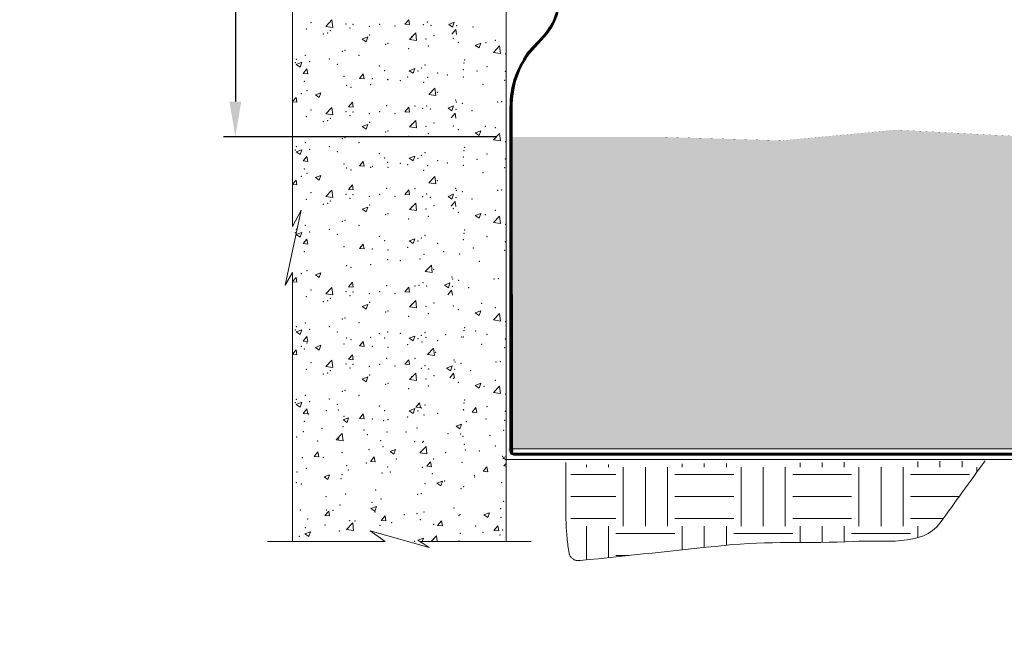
# Model space of a CAD drawing. Header units: inches. Extents: x -1135 to -511, y 39 to 358.
# Tile 10 of 26: x -870 to -807, y 136 to 175. Entities that reach past the tile are written whole.
import ezdxf

# ---------------------------------------------------------------- set-up
doc = ezdxf.new("R2010")
doc.units = ezdxf.units.IN
doc.header["$MEASUREMENT"] = 0
doc.layers.get('DefPoints').update_dxf_attribs({"lineweight": 0})
for name, color, linetype, lineweight in [('C-Detl-Grph-Wt 0', 4, 'Continuous', 0), ('G-ANNO-DIMS', 7, 'Continuous', 0), ('G-ANNO-MASK', 16, 'Continuous', 0), ('G-ANNO-PATT', 250, 'Continuous', 0)]:
    doc.layers.add(name, color=color, linetype=linetype, lineweight=lineweight)
doc.layers.add('G-ANNO-NPLT', color=1, linetype='Continuous', lineweight=0, plot=False)
doc.styles.add("AEC_AC_05ArchDims-CC_1_1'", font='arial.ttf', dxfattribs={"height": 1.5})
doc.dimstyles.new("AEC_AC_05_Arch-Dims_1_1'", dxfattribs={"dimtxt": 1.5, "dimasz": 2.25, "dimexe": 0.75, "dimexo": 0.75, "dimgap": 0.75, "dimtad": 1, "dimdec": 4, "dimzin": 15, "dimdsep": 46, "dimlunit": 4, "dimtxsty": "AEC_AC_05ArchDims-CC_1_1'", "dimcen": 0.09, "dimclrd": 256, "dimclre": 256, "dimazin": 2, "dimtfac": 0.7, "dimtdec": 4, "dimtix": 1, "dimtmove": 1, "dimatfit": 3, "dimfxl": 1, "dimfrac": 1, "dimtolj": 1, "dimtzin": 15, "dimlwd": 30, "dimlwe": 30, "dimarcsym": 0})

# ---------------------------------------------------------------- blocks, each defined once
blk = doc.blocks.new('*D67')
at = {"layer": 'DefPoints', "color": 0, "transparency": 16777216}
for p in [(-842.327, 196.541), (-855.809, 167.313), (-838.482, 167.313)]:
    blk.add_point(p, dxfattribs=at)
at = {"layer": 'G-ANNO-DIMS', "lineweight": 25, "transparency": 16777216}
for p, q in [((-843.077, 196.541), (-856.559, 196.541)), ((-839.232, 167.313), (-856.559, 167.313))]:
    blk.add_line(p, q, dxfattribs=at)
at = {"layer": 'G-ANNO-DIMS', "lineweight": -2, "transparency": 16777216}
blk.add_line((-855.809, 194.291), (-855.809, 169.563), dxfattribs=at)
at = {"layer": 'G-ANNO-DIMS', "transparency": 16777216}
for points in [[(-856.184, 194.291), (-855.434, 194.291), (-855.809, 196.541)], [(-856.184, 169.563), (-855.434, 169.563), (-855.809, 167.313)]]:
    blk.add_solid(points, dxfattribs=at)
at = {"layer": 'G-ANNO-DIMS', "color": 0, "lineweight": 25, "transparency": 16777216, "insert": (-857.325, 181.927), "char_height": 1.5, "attachment_point": 5, "rotation": 90, "style": "AEC_AC_05ArchDims-CC_1_1'"}
blk.add_mtext('\\A1;8"', dxfattribs=at)

msp = doc.modelspace()

# ---------------------------------------------------------------- hatches: boundary and pattern name
at = {"layer": 'G-ANNO-PATT', "extrusion": (-4.76864e-06, -9.35107e-06, 1)}
h = msp.add_hatch(dxfattribs=at)
h.set_pattern_fill('GRAVEL', color=256, style=0, pattern_type=2)
h.set_pattern_definition([(228.0128, (-817.1455, 161.39763), (-19.9999995, -22.50000054), [0.33634, -33.29772]), (184.96974, (-817.3705, 161.14763), (30.0000003, 2.5000002), [0.57717, -57.13981]), (132.51045, (-817.9455, 161.09763), (25.0000001, -27.5000005), [0.40697, -40.29008]), (267.2737, (-818.9205, 160.47263), (2.50000014, 50.00000023), [0.525595, -52.033895]), (292.83365, (-818.9455, 159.94763), (-12.49999983, 30.00000034), [0.51539, -51.023433]), (357.2737, (-818.7455, 159.47263), (-50.00000023, 2.50000014), [0.525595, -52.033895]), (37.69424, (-818.2205, 159.44763), (-32.50000018, -24.99999965), [0.695073, -68.81212]), (72.25533, (-817.6705, 159.87263), (17.50000028, 54.99999958), [0.65622, -64.965804]), (121.42957, (-817.4705, 160.49763), (-20.00000002, 32.50000024), [0.527375, -52.210183]), (175.23636, (-817.7455, 160.94763), (27.4999999, -2.50000044), [0.60208, -29.501906]), (222.39744, (-818.3455, 160.99763), (-29.99999963, -27.49999991), [0.77862, -77.08344]), (138.8141, (-816.4455, 160.44763), (-17.4999997, 14.9999999), [0.26575, -26.30961]), (171.46923, (-816.6455, 160.62263), (32.50000024, -5.00000022), [0.50559, -50.05378]), (225, (-817.1455, 160.6976), (-4e-16, -2.5), [0.35355, -3.18198]), (203.1986, (-817.3205, 160.99763), (12.4999996, 5), [0.190395, -18.84904]), (291.8014, (-817.4955, 160.92263), (-2.5000003, 7.5), [0.26926, -13.193655]), (30.9638, (-817.3955, 160.67263), (7.5000004, 4.9999998), [0.43732, -14.14006]), (161.565, (-817.0205, 160.8976), (5, -2.5), [0.31623, -7.58947]), (16.38954, (-818.9455, 160.92263), (25.00000012, 7.4999997), [0.443, -43.85711]), (70.34618, (-818.5205, 161.04763), (-9.99999994, -27.5000005), [0.37165, -36.79352]), (293.1986, (-817.0205, 161.39763), (-5, 12.4999996), [0.38079, -18.658645]), (343.61046, (-816.8705, 161.04763), (-25.0000001, 7.4999997), [0.443, -43.85711]), (339.44395, (-818.9455, 159.37263), (-12.5, 5.0000001), [0.4272, -20.93281]), (294.77514, (-818.5455, 159.22263), (-12.4999997, 27.4999998), [0.357945, -35.43661]), (66.8014, (-816.9955, 158.89763), (5, 12.4999996), [0.38079, -18.658645]), (17.35403, (-816.8455, 159.24763), (-32.4999996, -10.0000006), [0.41908, -41.48856]), (69.44396, (-818.2205, 158.89763), (-5.0000001, -12.5), [0.2136, -21.14641]), (101.3099, (-817.1455, 158.89763), (-2.4999996, 10), [0.127475, -12.62007]), (165.9638, (-817.1705, 159.0226), (7.5, -2.5), [0.51539, -9.79238]), (186.009, (-817.6705, 159.14763), (24.99999972, 2.49999997), [0.477625, -47.28481]), (303.69, (-817.3955, 160.4476), (-2.5, 5), [0.36056, -8.65332]), (353.15723, (-817.1955, 160.14763), (42.5000003, -4.9999997), [0.629485, -62.318907]), (60.9454, (-816.5705, 160.07263), (-9.9999997, -17.5000006), [0.25739, -25.481685]), (90, (-816.4455, 160.2976), (-2.5, 2.5), [0.15, -2.35]), (120.25644, (-817.7205, 159.22263), (9.9999999, -17.50000004), [0.34731, -34.3838]), (48.0128, (-817.8955, 159.52263), (19.9999995, 22.50000054), [0.67268, -32.96138]), (4e-25, (-817.4455, 160.0226), (2.5, 2.5), [0.65, -1.85]), (325.30485, (-816.7955, 160.02263), (24.99999944, -17.50000006), [0.395285, -39.133186]), (254.0546, (-816.4705, 159.79763), (-2.5000003, -9.9999996), [0.364005, -17.83627]), (207.64597, (-816.5705, 159.44763), (-47.5000004, -24.99999967), [0.59266, -58.673685]), (175.42608, (-817.0955, 159.17263), (-32.5000004, 2.49999991), [0.626997, -62.072684])])
edge = h.paths.add_edge_path()
edge.add_arc((-838.24889, 147.40356), 0.20362, 109.8532504, 377.3755641)
edge.add_line((-838.05456, 147.46436), (-768.5743, 147.46436))
edge.add_line((-768.5743, 147.46436), (-768.31089, 156.12626))
edge.add_line((-768.31089, 156.12626), (-768.93587, 155.14438))
edge.add_line((-768.93587, 155.14438), (-767.74142, 159.11476))
edge.add_line((-767.74142, 159.11476), (-768.31089, 158.52943))
edge.add_line((-768.31089, 158.52943), (-768.31089, 167.50675))
edge.add_line((-768.31089, 167.50675), (-770.70056, 167.76174))
edge.add_line((-770.70056, 167.76174), (-778.17553, 167.76174))
edge.add_line((-778.17553, 167.76174), (-785.424, 167.30871))
edge.add_line((-785.424, 167.30871), (-796.07017, 166.62916))
edge.add_line((-796.07017, 166.62916), (-805.13075, 167.30871))
edge.add_line((-805.13075, 167.30871), (-813.7383, 167.76174))
edge.add_line((-813.7383, 167.76174), (-820.98676, 167.08219))
edge.add_line((-820.98676, 167.08219), (-828.68825, 167.30871))
edge.add_line((-828.68825, 167.30871), (-833.89808, 167.30871))
edge.add_line((-833.89808, 167.30871), (-838.18398, 167.31347))
edge.add_line((-838.18398, 167.31347), (-838.18227, 166.34915))
edge.add_line((-838.18227, 166.34915), (-838.18227, 161.7633))
edge.add_line((-838.18227, 161.7633), (-838.32526, 161.35802))
edge.add_line((-838.32526, 161.35802), (-838.31804, 147.59507))
at = {"layer": 'G-ANNO-PATT'}
h = msp.add_hatch(dxfattribs=at)
h.set_pattern_fill('EARTH', color=256, style=0, pattern_type=2)
h.set_pattern_definition([(0, (-827.8407, 143.0206), (3.75, 3.75), [3.75, -3.75]), (0, (-827.8407, 144.427), (3.75, 3.75), [3.75, -3.75]), (0, (-827.8407, 145.833), (3.75, 3.75), [3.75, -3.75]), (90, (-827.372, 146.302), (-3.75, 3.75), [3.75, -3.75]), (90, (-825.9657, 146.302), (-3.75, 3.75), [3.75, -3.75]), (90, (-824.5594, 146.302), (-3.75, 3.75), [3.75, -3.75])])
edge = h.paths.add_edge_path()
edge.add_line((-808.09326, 146.70371), (-834.45529, 146.44066))
edge.add_line((-834.45529, 146.44066), (-834.46128, 146.44066))
edge.add_line((-834.46128, 146.44066), (-834.46128, 140.29102))
edge.add_line((-834.46128, 140.29102), (-824.69524, 141.32136))
edge.add_spline(control_points=[(-824.69524, 141.32136), (-821.97113, 141.60875), (-819.21859, 141.43507), (-816.48139, 141.57266), (-814.59914, 141.66727), (-812.06046, 141.22844), (-810.95526, 142.75377)], knot_values=[0, 0, 0, 0, 0.59253768, 0.59253768, 0.59253768, 1, 1, 1, 1], degree=3, periodic=0)
edge.add_line((-810.95526, 142.75377), (-808.09326, 146.70371))

# ---------------------------------------------------------------- linework, layer by layer
at = {"layer": 'C-Detl-Grph-Wt 0', "ltscale": 0.022277, "extrusion": (-4.7936e-06, 0.000391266, 1), "const_width": 0.00406, "elevation": 0.06967, "flags": 128}
msp.add_lwpolyline([(-838.57859, 167.31325), (-833.89808, 167.30869), (-828.68825, 167.30869), (-820.98676, 167.08218), (-813.7383, 167.76172), (-805.13075, 167.30869), (-796.07017, 166.62915), (-785.424, 167.30869), (-778.17553, 167.76172), (-770.70056, 167.76172), (-768.31089, 167.50673)], dxfattribs=at)
at = {"layer": 'G-ANNO-MASK'}
for p, q in [((-852.16958, 200.39225, 0), (-852.16958, 161.60923, 0)), ((-838.57859, 200.39225, 0), (-838.57859, 166.35466, 0)), ((-838.57859, 166.34894, 0), (-838.57859, 141.56537, 0)), ((-852.16958, 158.69371, 0), (-852.16958, 141.56537, 0)), ((-838.17357, 147.46436, 0), (-768.31089, 147.46436, 0)), ((-838.57859, 146.78482, 0), (-768.31089, 146.78482, 0)), ((-838.08703, 147.06015, 0), (-768.31089, 147.06015, 0)), ((-846.27349, 141.56537, 0), (-853.76852, 141.56537, 0)), ((-836.97965, 141.56537, 0), (-844.05433, 141.56537, 0))]:
    msp.add_line(p, q, dxfattribs=at)
at = {"layer": 'G-ANNO-MASK', "ltscale": 0.022277}
for p, q in [((-838.32915, 147.34889, 0), (-838.32915, 167.31302, 0)), ((-838.17348, 147.29334), (-838.18398, 167.31288)), ((-838.07348, 147.1934), (-768.31089, 147.1934))]:
    msp.add_line(p, q, dxfattribs=at)
at = {"layer": 'G-ANNO-MASK', "ltscale": 0.022277, "elevation": 0}
for points in [[(-838.48528, 191.33626, 0.19249384), (-837.91886, 189.91951, -0.44876758), (-837.39566, 184.53143, 0.48062753), (-836.74961, 179.14334, -0.44876758), (-836.22641, 173.75525), (-837.20749, 172.68783, 0.05773742), (-838.08957, 170.95023, 0.07788005), (-838.32915, 168.93152), (-838.32915, 167.31302)], [(-838.1856, 167.31302), (-838.1856, 168.93377, -0.07713757), (-837.95619, 170.89733, -0.07722656), (-837.09812, 172.6295), (-836.1382, 173.67389, 0.4491173), (-836.68258, 179.24297, -0.48119496), (-837.30884, 184.44857, 0.44802595), (-837.8392, 190.00992, -0.19107852), (-838.36528, 191.33626, -0.19107852)]]:
    msp.add_lwpolyline(points, format="xyb", dxfattribs=at)
at = {"layer": 'G-ANNO-MASK', "elevation": 0, "flags": 128}
for points in [[(-852.16958, 161.60923), (-851.61122, 162.65774), (-852.64863, 157.87203), (-852.16958, 158.69371)], [(-846.27349, 141.56537), (-847.22841, 142.24587), (-843.47694, 141.18467), (-844.05433, 141.56537)]]:
    msp.add_lwpolyline(points, dxfattribs=at)
at = {"layer": 'G-ANNO-MASK'}
msp.add_arc((-838.06562, 147.32399, 0), 0.26471, 174.6033912, 274.6404472, dxfattribs=at)
at = {"layer": 'G-ANNO-MASK', "ltscale": 0.022277}
msp.add_arc((-838.07348, 147.2934), 0.1, 180.0300572, 270, dxfattribs=at)
at = {"layer": 'G-ANNO-NPLT', "ltscale": 2.5}
for points, knots in [([(-833.86147, 140.3543, 0.00039), (-830.80606, 140.67665, 0.00039), (-827.75065, 140.999, 0.00039), (-824.69524, 141.32136, 0.00039), (-821.97113, 141.60875, 0.00039), (-819.21859, 141.43507, 0.00039), (-816.48139, 141.57266, 0.00039), (-814.59914, 141.66727, 0.00039), (-812.06046, 141.22844, 0.00039), (-810.95526, 142.75377, 0.00039), (-810.00126, 144.07042, 0.00039), (-809.04726, 145.38706, 0.00039), (-808.09326, 146.70371, 0.00039)], [0, 0, 0, 0, 0.32961106, 0.32961106, 0.32961106, 0.62348268, 0.62348268, 0.62348268, 0.82556538, 0.82556538, 0.82556538, 1, 1, 1, 1]), ([(-833.86147, 140.3543), (-833.91912, 140.3543), (-833.97678, 140.3543), (-834.03443, 140.3543), (-834.0636, 140.3543), (-834.09247, 140.35899), (-834.12138, 140.36423), (-834.15134, 140.36965), (-834.17944, 140.37979), (-834.20759, 140.39235), (-834.26619, 140.4185), (-834.31814, 140.45084), (-834.36707, 140.4933), (-834.41638, 140.5361), (-834.45742, 140.58261), (-834.49135, 140.63736), (-834.50779, 140.6639), (-834.52207, 140.69067), (-834.53357, 140.71937), (-834.53917, 140.73336), (-834.54444, 140.74731), (-834.54852, 140.76179), (-834.55253, 140.77601), (-834.55623, 140.79023), (-834.55892, 140.80474), (-834.58969, 140.97049), (-834.61687, 141.13636), (-834.63934, 141.30333), (-834.66168, 141.46931), (-834.68235, 141.63516), (-834.69755, 141.80197), (-834.72782, 142.13411), (-834.75164, 142.46639), (-834.7615, 142.79951), (-834.77135, 143.1322), (-834.77919, 143.46488), (-834.77911, 143.79764), (-834.77902, 144.13063), (-834.77868, 144.46362), (-834.77868, 144.79661), (-834.77868, 145.3957), (-834.77868, 145.9948), (-834.77868, 146.59389)], [0, 0, 0, 0, 0.02576642, 0.02576642, 0.02576642, 0.03880336, 0.03880336, 0.03880336, 0.05231282, 0.05231282, 0.05231282, 0.08042927, 0.08042927, 0.08042927, 0.108772, 0.108772, 0.108772, 0.12251317, 0.12251317, 0.12251317, 0.1292135, 0.1292135, 0.1292135, 0.13579655, 0.13579655, 0.13579655, 0.21103201, 0.21103201, 0.21103201, 0.28581872, 0.28581872, 0.28581872, 0.43472833, 0.43472833, 0.43472833, 0.58344215, 0.58344215, 0.58344215, 0.7322586, 0.7322586, 0.7322586, 1, 1, 1, 1])]:
    msp.add_open_spline(points, degree=3, knots=knots, dxfattribs=at)
at = {"layer": 'G-ANNO-NPLT'}
msp.add_3dface([(-620.8441, 285.13311, -3.51772), (-980.8441, 285.13311, -3.51772), (-980.8441, 39.13311, -3.51772), (-620.8441, 39.13311, -3.51772)], dxfattribs=at)
at = {"layer": 'G-ANNO-PATT'}
for p, q in [((-850.0573, 174.35058, 0), (-849.66786, 174.75646, 0)), ((-850.0573, 174.35057, 0), (-849.61262, 174.28161, 0)), ((-849.61262, 174.28161, 0), (-849.66786, 174.75646, 0)), ((-845.01568, 174.48713, 0), (-844.77463, 174.7744, 0)), ((-845.01568, 174.48713, 0), (-844.71682, 174.46099, 0)), ((-844.71682, 174.46098, 0), (-844.77463, 174.77439, 0)), ((-842.22679, 174.47654, 0), (-841.8767, 174.61093, 0)), ((-842.22679, 174.47654, 0), (-841.97808, 174.30878, 0)), ((-841.97808, 174.30878, 0), (-841.8767, 174.61093, 0)), ((-847.73088, 173.54299, 0), (-847.38078, 173.67738, 0)), ((-847.48216, 173.37523, 0), (-847.38078, 173.67737, 0)), ((-844.72109, 173.52298, 0), (-844.33165, 173.92887, 0)), ((-844.27642, 173.45401, 0), (-844.33166, 173.92886, 0)), ((-842.0237, 173.85656, 0), (-841.78265, 174.14383, 0)), ((-841.72484, 173.83041, 0), (-841.78265, 174.14382, 0)), ((-847.73087, 173.54299, 0), (-847.48216, 173.37523, 0)), ((-844.7211, 173.52297, 0), (-844.27642, 173.45401, 0)), ((-840.54523, 173.14255, 0), (-840.19514, 173.27694, 0)), ((-840.54523, 173.14255, 0), (-840.29651, 172.97479, 0)), ((-840.29652, 172.97479, 0), (-840.19513, 173.27693, 0)), ((-839.38489, 172.69539, 0), (-838.99544, 173.10127, 0)), ((-838.94021, 172.62641, 0), (-838.99545, 173.10126, 0)), ((-839.3849, 172.69537, 0), (-838.94021, 172.62641, 0)), ((-851.93199, 171.93033, 0), (-851.5819, 172.06472, 0)), ((-851.93198, 171.93033, 0), (-851.68327, 171.76258, 0)), ((-851.68328, 171.76257, 0), (-851.58189, 172.06472, 0)), ((-851.49452, 171.35369, 0), (-851.25348, 171.64096, 0)), ((-851.49452, 171.35369, 0), (-851.19566, 171.32755, 0)), ((-851.19567, 171.32754, 0), (-851.25348, 171.64095, 0)), ((-847.90822, 171.03993, 0), (-847.66718, 171.3272, 0)), ((-847.60936, 171.01378, 0), (-847.66718, 171.32719, 0)), ((-844.74634, 171.5299, 0), (-844.39625, 171.66428, 0)), ((-844.74634, 171.52989, 0), (-844.49763, 171.36214, 0)), ((-844.49763, 171.36213, 0), (-844.39625, 171.66428, 0)), ((-847.90822, 171.03993, 0), (-847.60936, 171.01379, 0)), ((-852.16958, 169.5689, 0), (-851.94724, 169.83388, 0)), ((-851.88942, 169.52046, 0), (-851.94724, 169.83387, 0)), ((-850.71541, 169.98804, 0), (-850.36532, 170.12243, 0)), ((-850.71541, 169.98804, 0), (-850.4667, 169.82028, 0)), ((-850.4667, 169.82028, 0), (-850.36532, 170.12242, 0)), ((-843.49333, 170.01699, 0), (-843.10388, 170.42287, 0)), ((-843.49333, 170.01698, 0), (-843.04865, 169.94802, 0)), ((-843.04865, 169.94802, 0), (-843.10389, 170.42287, 0)), ((-852.16958, 169.54497, 0), (-851.88942, 169.52046, 0)), ((-848.60198, 169.23285, 0), (-848.36093, 169.52012, 0)), ((-848.60198, 169.23285, 0), (-848.30312, 169.2067, 0)), ((-848.30312, 169.2067, 0), (-848.36093, 169.52011, 0)), ((-845.01568, 168.91909, 0), (-844.77463, 169.20636, 0)), ((-844.71682, 168.89294, 0), (-844.77463, 169.20635, 0)), ((-842.27196, 169.15005, 0), (-841.92187, 169.28444, 0)), ((-842.02325, 168.98229, 0), (-841.92187, 169.28444, 0)), ((-850.0573, 168.78254, 0), (-849.66786, 169.18842, 0)), ((-850.0573, 168.78253, 0), (-849.61262, 168.71356, 0)), ((-849.61262, 168.71356, 0), (-849.66786, 169.18841, 0)), ((-845.01568, 168.91909, 0), (-844.71682, 168.89294, 0)), ((-842.27196, 169.15005, 0), (-842.02325, 168.98229, 0)), ((-842.06887, 168.53007, 0), (-841.82782, 168.81734, 0)), ((-841.77001, 168.50392, 0), (-841.82782, 168.81733, 0)), ((-847.73088, 167.97495, 0), (-847.38078, 168.10934, 0)), ((-847.73087, 167.97495, 0), (-847.48216, 167.80719, 0)), ((-847.48216, 167.80718, 0), (-847.38078, 168.10933, 0)), ((-844.7211, 167.95493, 0), (-844.27642, 167.88596, 0)), ((-844.72109, 167.95494, 0), (-844.33165, 168.36082, 0)), ((-844.27642, 167.88596, 0), (-844.33166, 168.36081, 0)), ((-840.54523, 167.57451, 0), (-840.19514, 167.7089, 0)), ((-840.54523, 167.57451, 0), (-840.29651, 167.40675, 0)), ((-840.29652, 167.40675, 0), (-840.19513, 167.70889, 0)), ((-839.38489, 167.12734, 0), (-838.99544, 167.53323, 0)), ((-838.94021, 167.05836, 0), (-838.99545, 167.53321, 0)), ((-839.3849, 167.12733, 0), (-838.94021, 167.05837, 0)), ((-851.93199, 166.36229, 0), (-851.5819, 166.49668, 0)), ((-851.93198, 166.36229, 0), (-851.68327, 166.19453, 0)), ((-851.68328, 166.19453, 0), (-851.58189, 166.49667, 0)), ((-851.49452, 165.78565, 0), (-851.25348, 166.07292, 0)), ((-851.19567, 165.7595, 0), (-851.25348, 166.07291, 0)), ((-844.74634, 165.96185, 0), (-844.39625, 166.09624, 0)), ((-844.49763, 165.79409, 0), (-844.39625, 166.09624, 0)), ((-851.49452, 165.78565, 0), (-851.19566, 165.7595, 0)), ((-847.90822, 165.47189, 0), (-847.66718, 165.75916, 0)), ((-847.90822, 165.47189, 0), (-847.60936, 165.44574, 0)), ((-847.60936, 165.44574, 0), (-847.66718, 165.75915, 0)), ((-844.74634, 165.96185, 0), (-844.49763, 165.79409, 0)), ((-850.71541, 164.72792, 0), (-850.36532, 164.86231, 0)), ((-850.4667, 164.56016, 0), (-850.36532, 164.86231, 0)), ((-852.16958, 164.30878, 0), (-851.94724, 164.57376, 0)), ((-852.16958, 164.28486, 0), (-851.88942, 164.26035, 0)), ((-851.88942, 164.26034, 0), (-851.94724, 164.57376, 0)), ((-850.71541, 164.72792, 0), (-850.4667, 164.56017, 0)), ((-848.60198, 163.97273, 0), (-848.36093, 164.26, 0)), ((-848.30312, 163.94658, 0), (-848.36093, 164.26, 0)), ((-843.49369, 164.3995, 0), (-843.10425, 164.80538, 0)), ((-843.49369, 164.39949, 0), (-843.04901, 164.33053, 0)), ((-843.04901, 164.33053, 0), (-843.10425, 164.80538, 0)), ((-850.0573, 163.52242, 0), (-849.66786, 163.9283, 0)), ((-849.61262, 163.45345, 0), (-849.66786, 163.9283, 0)), ((-848.60198, 163.97273, 0), (-848.30312, 163.94659, 0)), ((-845.01568, 163.65897, 0), (-844.77463, 163.94624, 0)), ((-845.01568, 163.65897, 0), (-844.71682, 163.63283, 0)), ((-844.71682, 163.63282, 0), (-844.77463, 163.94623, 0)), ((-842.27232, 163.53256, 0), (-841.92223, 163.66695, 0)), ((-842.02361, 163.3648, 0), (-841.92223, 163.66695, 0)), ((-850.0573, 163.52241, 0), (-849.61262, 163.45345, 0)), ((-844.72109, 162.69482, 0), (-844.33165, 163.10071, 0)), ((-844.27642, 162.62585, 0), (-844.33166, 163.1007, 0)), ((-842.27232, 163.53256, 0), (-842.02361, 163.36481, 0)), ((-842.06923, 162.91258, 0), (-841.82818, 163.19985, 0)), ((-841.77037, 162.88643, 0), (-841.82818, 163.19985, 0)), ((-847.73088, 162.71483, 0), (-847.38078, 162.84922, 0)), ((-847.73087, 162.71483, 0), (-847.48216, 162.54707, 0)), ((-847.48216, 162.54707, 0), (-847.38078, 162.84921, 0)), ((-844.7211, 162.69481, 0), (-844.27642, 162.62585, 0)), ((-840.54523, 162.31439, 0), (-840.19514, 162.44878, 0)), ((-840.54523, 162.31439, 0), (-840.29651, 162.14663, 0)), ((-840.29652, 162.14663, 0), (-840.19513, 162.44877, 0)), ((-839.3849, 161.86722, 0), (-838.94021, 161.79825, 0)), ((-839.38489, 161.86723, 0), (-838.99544, 162.27311, 0)), ((-838.94021, 161.79825, 0), (-838.99545, 162.2731, 0)), ((-851.93199, 161.10217, 0), (-851.5819, 161.23656, 0)), ((-851.93198, 161.10217, 0), (-851.68327, 160.93442, 0)), ((-851.68328, 160.93441, 0), (-851.58189, 161.23656, 0)), ((-851.49452, 160.52553, 0), (-851.25348, 160.8128, 0)), ((-851.49452, 160.52553, 0), (-851.19566, 160.49939, 0)), ((-851.19567, 160.49938, 0), (-851.25348, 160.81279, 0)), ((-847.90822, 160.21177, 0), (-847.66718, 160.49904, 0)), ((-847.60936, 160.18562, 0), (-847.66718, 160.49903, 0)), ((-844.74634, 160.70174, 0), (-844.39625, 160.83612, 0)), ((-844.74634, 160.70174, 0), (-844.49763, 160.53398, 0)), ((-844.49763, 160.53397, 0), (-844.39625, 160.83612, 0)), ((-847.90822, 160.21177, 0), (-847.60936, 160.18563, 0)), ((-850.71541, 158.53107, 0), (-850.36532, 158.66546, 0)), ((-850.4667, 158.36331, 0), (-850.36532, 158.66546, 0)), ((-843.71953, 158.75703, 0), (-843.33009, 159.16291, 0)), ((-843.71953, 158.75703, 0), (-843.27485, 158.68806, 0)), ((-843.27485, 158.68806, 0), (-843.33009, 159.16291, 0)), ((-852.16958, 158.11193, 0), (-851.94724, 158.37691, 0)), ((-852.16958, 158.08801, 0), (-851.88942, 158.0635, 0)), ((-851.88942, 158.06349, 0), (-851.94724, 158.37691, 0)), ((-850.71541, 158.53107, 0), (-850.4667, 158.36332, 0)), ((-848.60198, 157.77588, 0), (-848.36093, 158.06315, 0)), ((-848.30312, 157.74973, 0), (-848.36093, 158.06314, 0)), ((-842.49817, 157.8901, 0), (-842.14807, 158.02448, 0)), ((-842.24945, 157.72233, 0), (-842.14807, 158.02448, 0)), ((-850.0573, 157.32557, 0), (-849.66786, 157.73145, 0)), ((-850.0573, 157.32556, 0), (-849.61262, 157.2566, 0)), ((-849.61262, 157.2566, 0), (-849.66786, 157.73145, 0)), ((-848.60198, 157.77588, 0), (-848.30312, 157.74974, 0)), ((-845.01568, 157.46212, 0), (-844.77463, 157.74939, 0)), ((-845.01568, 157.46212, 0), (-844.71682, 157.43598, 0)), ((-844.71682, 157.43597, 0), (-844.77463, 157.74938, 0)), ((-842.49816, 157.8901, 0), (-842.24945, 157.72234, 0)), ((-842.29507, 157.27011, 0), (-842.05402, 157.55738, 0)), ((-841.99621, 157.24396, 0), (-842.05402, 157.55738, 0)), ((-844.72109, 156.49797, 0), (-844.33165, 156.90386, 0)), ((-844.27642, 156.429, 0), (-844.33166, 156.90385, 0)), ((-847.73088, 156.51798, 0), (-847.38078, 156.65237, 0)), ((-847.73087, 156.51798, 0), (-847.48216, 156.35022, 0)), ((-847.48216, 156.35022, 0), (-847.38078, 156.65236, 0)), ((-844.7211, 156.49796, 0), (-844.27642, 156.429, 0)), ((-840.54523, 156.11754, 0), (-840.19514, 156.25193, 0)), ((-840.54523, 156.11754, 0), (-840.29651, 155.94978, 0)), ((-840.29652, 155.94978, 0), (-840.19513, 156.25192, 0)), ((-839.38489, 155.67038, 0), (-838.99544, 156.07626, 0)), ((-838.94021, 155.6014, 0), (-838.99545, 156.07625, 0)), ((-839.3849, 155.67037, 0), (-838.94021, 155.6014, 0)), ((-851.93199, 154.90532, 0), (-851.5819, 155.03971, 0)), ((-851.93198, 154.90532, 0), (-851.68327, 154.73757, 0)), ((-851.68328, 154.73756, 0), (-851.58189, 155.03971, 0)), ((-851.49452, 154.32868, 0), (-851.25348, 154.61595, 0)), ((-851.49452, 154.32868, 0), (-851.19566, 154.30254, 0)), ((-851.19567, 154.30253, 0), (-851.25348, 154.61594, 0)), ((-847.90822, 154.01492, 0), (-847.66718, 154.30219, 0)), ((-847.60936, 153.98877, 0), (-847.66718, 154.30218, 0)), ((-844.74634, 154.50489, 0), (-844.39625, 154.63927, 0)), ((-844.74634, 154.50488, 0), (-844.49763, 154.33713, 0)), ((-844.49763, 154.33712, 0), (-844.39625, 154.63927, 0)), ((-852.16958, 153.50032, 0), (-851.94724, 153.7653, 0)), ((-851.88942, 153.45188, 0), (-851.94724, 153.7653, 0)), ((-850.71541, 153.91947, 0), (-850.36532, 154.05385, 0)), ((-850.71541, 153.91946, 0), (-850.4667, 153.75171, 0)), ((-850.4667, 153.7517, 0), (-850.36532, 154.05385, 0)), ((-847.90822, 154.01492, 0), (-847.60936, 153.98878, 0)), ((-843.58403, 153.47568, 0), (-843.19458, 153.88156, 0)), ((-843.13935, 153.40671, 0), (-843.19459, 153.88156, 0)), ((-852.16958, 153.4764, 0), (-851.88942, 153.45189, 0)), ((-850.0573, 152.71396, 0), (-849.66786, 153.11984, 0)), ((-849.61262, 152.64499, 0), (-849.66786, 153.11984, 0)), ((-848.60198, 153.16427, 0), (-848.36093, 153.45154, 0)), ((-848.60198, 153.16427, 0), (-848.30312, 153.13813, 0)), ((-848.30312, 153.13812, 0), (-848.36093, 153.45154, 0)), ((-845.01568, 152.85051, 0), (-844.77463, 153.13778, 0)), ((-844.71682, 152.82436, 0), (-844.77463, 153.13777, 0)), ((-843.58403, 153.47568, 0), (-843.13934, 153.40671, 0)), ((-850.0573, 152.71395, 0), (-849.61262, 152.64499, 0)), ((-845.01568, 152.85051, 0), (-844.71682, 152.82437, 0)), ((-844.72109, 151.88636, 0), (-844.33165, 152.29225, 0)), ((-844.27642, 151.81739, 0), (-844.33166, 152.29224, 0)), ((-842.36266, 152.60875, 0), (-842.01257, 152.74313, 0)), ((-842.36266, 152.60875, 0), (-842.11395, 152.44099, 0)), ((-842.11395, 152.44098, 0), (-842.01257, 152.74313, 0)), ((-847.73088, 151.90637, 0), (-847.38078, 152.04076, 0)), ((-847.73087, 151.90637, 0), (-847.48216, 151.73861, 0)), ((-847.48216, 151.73861, 0), (-847.38078, 152.04075, 0)), ((-844.7211, 151.88635, 0), (-844.27642, 151.81739, 0)), ((-842.15956, 151.98876, 0), (-841.91852, 152.27603, 0)), ((-841.86071, 151.96261, 0), (-841.91852, 152.27603, 0)), ((-840.54523, 151.50593, 0), (-840.19514, 151.64032, 0)), ((-840.54523, 151.50593, 0), (-840.29651, 151.33817, 0)), ((-840.29652, 151.33817, 0), (-840.19513, 151.64031, 0)), ((-839.3849, 151.05876, 0), (-838.94021, 150.98979, 0)), ((-839.38489, 151.05877, 0), (-838.99544, 151.46465, 0)), ((-838.94021, 150.98979, 0), (-838.99545, 151.46464, 0)), ((-851.93199, 150.29372, 0), (-851.5819, 150.4281, 0)), ((-851.68328, 150.12595, 0), (-851.58189, 150.4281, 0)), ((-844.32192, 150.11497, 0), (-844.08088, 150.40224, 0)), ((-844.02306, 150.08882, 0), (-844.08088, 150.40223, 0)), ((-851.93198, 150.29371, 0), (-851.68327, 150.12596, 0)), ((-851.49452, 149.71707, 0), (-851.25348, 150.00434, 0)), ((-851.19567, 149.69092, 0), (-851.25348, 150.00433, 0)), ((-844.74634, 149.89328, 0), (-844.39625, 150.02766, 0)), ((-844.74634, 149.89328, 0), (-844.49763, 149.72552, 0)), ((-844.49763, 149.72551, 0), (-844.39625, 150.02766, 0)), ((-844.32192, 150.11497, 0), (-844.02306, 150.08882, 0)), ((-840.73562, 149.80121, 0), (-840.49458, 150.08848, 0)), ((-840.73562, 149.80121, 0), (-840.43676, 149.77506, 0)), ((-840.43676, 149.77506, 0), (-840.49457, 150.08847, 0)), ((-851.49452, 149.71707, 0), (-851.19566, 149.69093, 0)), ((-848.94745, 149.30604, 0), (-848.59736, 149.44043, 0)), ((-848.94745, 149.30604, 0), (-848.69874, 149.13828, 0)), ((-848.69874, 149.13827, 0), (-848.59736, 149.44042, 0)), ((-847.90822, 149.40331, 0), (-847.66718, 149.69058, 0)), ((-847.90822, 149.40331, 0), (-847.60936, 149.37717, 0)), ((-847.60936, 149.37716, 0), (-847.66718, 149.69057, 0)), ((-841.76181, 148.9056, 0), (-841.41171, 149.03999, 0)), ((-841.7618, 148.9056, 0), (-841.51309, 148.73784, 0)), ((-841.51309, 148.73784, 0), (-841.41171, 149.03998, 0)), ((-849.39441, 148.04118, 0), (-848.94973, 147.97221, 0)), ((-849.3944, 148.04119, 0), (-849.00496, 148.44707, 0)), ((-848.94973, 147.97221, 0), (-849.00497, 148.44706, 0)), ((-850.80077, 146.98153, 0), (-850.55972, 147.2688, 0)), ((-850.50191, 146.95538, 0), (-850.55972, 147.26879, 0)), ((-845.96292, 147.29294, 0), (-845.61283, 147.42733, 0)), ((-845.96291, 147.29294, 0), (-845.7142, 147.12519, 0)), ((-845.7142, 147.12518, 0), (-845.61282, 147.42733, 0)), ((-844.0582, 147.21359, 0), (-843.66875, 147.61948, 0)), ((-843.61352, 147.14461, 0), (-843.66876, 147.61946, 0)), ((-850.80077, 146.98153, 0), (-850.50191, 146.95538, 0)), ((-847.21447, 146.66777, 0), (-846.97342, 146.95504, 0)), ((-847.21447, 146.66777, 0), (-846.91561, 146.64162, 0)), ((-846.91561, 146.64162, 0), (-846.97342, 146.95503, 0)), ((-844.0582, 147.21358, 0), (-843.61352, 147.14461, 0)), ((-843.62817, 146.35401, 0), (-843.38712, 146.64128, 0)), ((-843.32931, 146.32786, 0), (-843.38712, 146.64127, 0)), ((-838.77727, 146.89251, 0), (-838.57859, 146.96877, 0)), ((-838.77727, 146.8925, 0), (-838.57859, 146.75849, 0)), ((-843.62816, 146.35401, 0), (-843.32931, 146.32786, 0)), ((-840.04187, 146.04025, 0), (-839.80082, 146.32752, 0)), ((-840.04186, 146.04025, 0), (-839.743, 146.0141, 0)), ((-839.74301, 146.0141, 0), (-839.80082, 146.32751, 0)), ((-838.722, 146.38598, 0), (-838.57859, 146.36374, 0)), ((-838.72199, 146.386, 0), (-838.57859, 146.53545, 0)), ((-850.16403, 145.68029, 0), (-849.81394, 145.81468, 0)), ((-850.16403, 145.68029, 0), (-849.91531, 145.51253, 0)), ((-849.91532, 145.51252, 0), (-849.81394, 145.81467, 0)), ((-842.97838, 145.27985, 0), (-842.62829, 145.41424, 0)), ((-842.72967, 145.11209, 0), (-842.62829, 145.41423, 0)), ((-842.97838, 145.27985, 0), (-842.72967, 145.11209, 0)), ((-850.10701, 143.22057, 0), (-849.86597, 143.50784, 0)), ((-849.80815, 143.19442, 0), (-849.86597, 143.50783, 0)), ((-847.17949, 143.66719, 0), (-846.8294, 143.80158, 0)), ((-847.17949, 143.66719, 0), (-846.93078, 143.49944, 0)), ((-846.93078, 143.49943, 0), (-846.8294, 143.80158, 0)), ((-850.10701, 143.22057, 0), (-849.80815, 143.19442, 0)), ((-846.52071, 142.90681, 0), (-846.27967, 143.19408, 0)), ((-846.52071, 142.90681, 0), (-846.22185, 142.88066, 0)), ((-846.22185, 142.88066, 0), (-846.27966, 143.19407, 0)), ((-842.93441, 142.59305, 0), (-842.69337, 142.88032, 0)), ((-842.63555, 142.5669, 0), (-842.69336, 142.88031, 0)), ((-839.99385, 143.26676, 0), (-839.64376, 143.40114, 0)), ((-839.99384, 143.26675, 0), (-839.74513, 143.099, 0)), ((-839.74513, 143.09899, 0), (-839.64375, 143.40114, 0)), ((-848.73151, 142.343, 0), (-848.34206, 142.74888, 0)), ((-848.73151, 142.34299, 0), (-848.28683, 142.27402, 0)), ((-848.28683, 142.27402, 0), (-848.34207, 142.74887, 0)), ((-842.93441, 142.59305, 0), (-842.63555, 142.5669, 0)), ((-839.34811, 142.27929, 0), (-839.10706, 142.56655, 0)), ((-839.34811, 142.27929, 0), (-839.04925, 142.25314, 0)), ((-839.04925, 142.25314, 0), (-839.10706, 142.56655, 0)), ((-851.38061, 142.05454, 0), (-851.03051, 142.18893, 0)), ((-851.3806, 142.05454, 0), (-851.13189, 141.88678, 0)), ((-851.13189, 141.88677, 0), (-851.03051, 142.18892, 0)), ((-844.19496, 141.6541, 0), (-843.84487, 141.78849, 0)), ((-844.19496, 141.6541, 0), (-843.94624, 141.48634, 0)), ((-843.91973, 141.56537, 0), (-843.84486, 141.78848, 0)), ((-843.34735, 141.56537, 0), (-843.00586, 141.92129, 0)), ((-842.96447, 141.56537, 0), (-843.00587, 141.92127, 0)), ((-843.94625, 141.48633, 0), (-843.94411, 141.4927, 0))]:
    msp.add_line(p, q, dxfattribs=at)
at = {"layer": 'G-ANNO-PATT', "ltscale": 0.022277, "const_width": 0.12, "elevation": 0}
for points in [[(-838.42284, 191.33626, 0.19157016), (-837.88313, 189.9793, -0.44827603), (-837.35515, 184.47667, 0.48100021), (-836.72217, 179.20918, -0.4489999), (-836.18499, 173.70148), (-837.16171, 172.6388, 0.05745386), (-838.03095, 170.92571, 0.077813), (-838.26672, 168.93301), (-838.26672, 167.31302)], [(-838.24984, 147.33547, 0.44342105), (-838.03598, 147.12753)]]:
    msp.add_lwpolyline(points, format="xyb", dxfattribs=at)
for points in [[(-838.24984, 147.33547), (-838.24984, 167.31302)], [(-838.04448, 147.1274), (-768.31089, 147.1274)]]:
    msp.add_lwpolyline(points, dxfattribs=at)
at = {"layer": 'G-ANNO-PATT'}
for p in [(-850.98742, 174.59095, 0), (-848.77548, 174.49236, 0), (-848.50802, 174.23715, 0), (-848.31831, 174.47818, 0), (-847.28928, 174.35998, 0), (-846.61436, 174.48646, 0), (-845.6492, 174.36541, 0), (-843.84657, 174.46038, 0), (-843.59305, 174.61822, 0), (-843.36182, 174.42333, 0), (-841.72035, 174.38779, 0), (-840.69271, 174.31056, 0), (-851.30101, 174.17227, 0), (-850.20521, 173.85946, 0), (-849.93318, 173.91933, 0), (-849.75972, 174.07237, 0), (-847.26407, 173.80656, 0), (-844.59496, 173.69378, 0), (-843.17527, 173.76267, 0), (-846.23934, 173.20277, 0), (-846.0912, 173.26215, 0), (-843.67216, 173.55483, 0), (-843.52026, 173.09492, 0), (-841.92584, 173.58101, 0), (-841.6266, 173.34422, 0), (-839.85698, 173.31119, 0), (-839.25673, 173.46823, 0), (-851.36181, 172.5078, 0), (-849.00713, 172.76162, 0), (-848.83628, 172.82789, 0), (-847.92971, 172.5144, 0), (-844.77195, 172.93013, 0), (-838.61049, 172.58533, 0), (-851.98218, 172.04941, 0), (-851.92306, 172.2611, 0), (-851.07507, 172.10031, 0), (-849.82337, 172.2651, 0), (-849.31307, 171.93664, 0), (-846.64395, 171.82386, 0), (-843.97484, 171.71109, 0), (-843.73296, 171.89036, 0), (-841.26572, 172.01289, 0), (-841.20743, 172.21045, 0), (-839.78419, 171.78789, 0), (-848.89708, 171.16342, 0), (-846.30014, 171.5383, 0), (-844.8356, 171.12286, 0), (-844.18165, 171.51237, 0), (-843.57457, 171.099, 0), (-842.94194, 171.37216, 0), (-842.32287, 171.26379, 0), (-841.30573, 171.59831, 0), (-841.30541, 171.11846, 0), (-840.42921, 171.51309, 0), (-838.63662, 171.48554, 0), (-851.42261, 170.84333, 0), (-848.71468, 170.58879, 0), (-848.44437, 170.47638, 0), (-847.19267, 170.64117, 0), (-847.09758, 171.01184, 0), (-846.11775, 170.96367, 0), (-846.0873, 170.95807, 0), (-845.29901, 170.89048, 0), (-843.83094, 170.79836, 0), (-840.04766, 170.65966, 0), (-838.67129, 170.92086, 0), (-851.60212, 170.06066, 0), (-851.24021, 170.26869, 0), (-842.96359, 170.15913, 0), (-846.17855, 169.2992, 0), (-844.37335, 169.29247, 0), (-843.63822, 169.29173, 0), (-841.79212, 169.65569, 0), (-841.74456, 169.54103, 0), (-841.36621, 169.45399, 0), (-839.12301, 169.54292, 0), (-838.84959, 169.56182, 0), (-851.30101, 168.60422, 0), (-850.98742, 169.02291, 0), (-848.77548, 168.92432, 0), (-848.50802, 168.66911, 0), (-848.31831, 168.91014, 0), (-847.28928, 168.79194, 0), (-846.61436, 168.91842, 0), (-845.6492, 168.79736, 0), (-843.89174, 169.13389, 0), (-843.40699, 169.09684, 0), (-841.76552, 169.0613, 0), (-840.73788, 168.98407, 0), (-850.20521, 168.29142, 0), (-849.93318, 168.35129, 0), (-849.75972, 168.50432, 0), (-847.26407, 168.23851, 0), (-844.59496, 168.12574, 0), (-843.67216, 167.98678, 0), (-843.17527, 168.19463, 0), (-841.92584, 168.01296, 0), (-839.90215, 167.9847, 0), (-846.23934, 167.63473, 0), (-846.0912, 167.69411, 0), (-844.77195, 167.36208, 0), (-843.52026, 167.52687, 0), (-841.6266, 167.77618, 0), (-839.25673, 167.90019, 0), (-851.92306, 166.69306, 0), (-851.36181, 166.93976, 0), (-849.82337, 166.69705, 0), (-849.00713, 167.19358, 0), (-848.83628, 167.25985, 0), (-847.92971, 166.94636, 0), (-838.61049, 167.01729, 0), (-851.98218, 166.48137, 0), (-851.07507, 166.53226, 0), (-849.31307, 166.36859, 0), (-846.64395, 166.25582, 0), (-843.97484, 166.14304, 0), (-843.73296, 166.32231, 0), (-841.26572, 166.44485, 0), (-841.20743, 166.64241, 0), (-839.78419, 166.21985, 0), (-848.89708, 165.59538, 0), (-847.09758, 165.4438, 0), (-846.30014, 165.97026, 0), (-846.11775, 165.70355, 0), (-845.29901, 165.63036, 0), (-844.8356, 165.55482, 0), (-844.18165, 165.94433, 0), (-843.57493, 165.48151, 0), (-842.94194, 165.80412, 0), (-842.32323, 165.6463, 0), (-841.30577, 165.50097, 0), (-841.30573, 166.03027, 0), (-840.42957, 165.8956, 0), (-838.63662, 165.9175, 0), (-851.42261, 165.27529, 0), (-851.24021, 165.00858, 0), (-848.71468, 165.32867, 0), (-848.44437, 165.21626, 0), (-847.19267, 165.38105, 0), (-846.0873, 165.39003, 0), (-843.83131, 165.18087, 0), (-840.04802, 165.04217, 0), (-838.67129, 165.35282, 0), (-851.60212, 164.80054, 0), (-842.96396, 164.54164, 0), (-850.98742, 163.7628, 0), (-848.77548, 163.6642, 0), (-848.31831, 163.65002, 0), (-846.61436, 163.6583, 0), (-846.17855, 164.03908, 0), (-844.37335, 164.03235, 0), (-843.63858, 163.67424, 0), (-841.79248, 164.03821, 0), (-841.74492, 163.92354, 0), (-841.36657, 163.8365, 0), (-839.12337, 163.92543, 0), (-838.84995, 163.94433, 0), (-851.30101, 163.34411, 0), (-850.20521, 163.0313, 0), (-849.93318, 163.09117, 0), (-849.75972, 163.24421, 0), (-848.50802, 163.409, 0), (-847.28928, 163.53182, 0), (-847.26407, 162.9784, 0), (-845.6492, 163.53725, 0), (-843.89211, 163.5164, 0), (-843.40735, 163.47936, 0), (-843.17527, 162.93451, 0), (-841.76588, 163.44381, 0), (-840.73824, 163.36658, 0), (-846.23934, 162.37461, 0), (-846.0912, 162.43399, 0), (-844.59496, 162.86562, 0), (-843.67216, 162.72667, 0), (-841.92584, 162.75285, 0), (-841.6266, 162.51606, 0), (-839.90251, 162.36721, 0), (-839.25673, 162.64007, 0), (-851.36181, 161.67964, 0), (-849.00713, 161.93346, 0), (-848.83628, 161.99973, 0), (-847.92971, 161.68624, 0), (-844.77195, 162.10197, 0), (-843.52026, 162.26676, 0), (-838.61049, 161.75717, 0), (-851.98218, 161.22125, 0), (-851.92306, 161.43294, 0), (-851.07507, 161.27215, 0), (-849.82337, 161.43694, 0), (-849.31307, 161.10848, 0), (-843.73296, 161.0622, 0), (-841.26572, 161.18474, 0), (-841.20743, 161.38229, 0), (-846.64395, 160.9957, 0), (-846.30014, 160.71014, 0), (-844.18165, 160.68421, 0), (-843.97484, 160.88293, 0), (-842.94194, 160.544, 0), (-841.30573, 160.77015, 0), (-839.78419, 160.95973, 0), (-838.63662, 160.65738, 0), (-851.42261, 160.01517, 0), (-848.89708, 160.33526, 0), (-847.09758, 160.18369, 0), (-846.0873, 160.12991, 0), (-844.8356, 160.2947, 0), (-843.80077, 159.83904, 0), (-842.54907, 160.00383, 0), (-841.53162, 159.8585, 0), (-840.65541, 160.25314, 0), (-838.67129, 160.0927, 0), (-847.19267, 159.1842, 0), (-846.11775, 159.5067, 0), (-845.29901, 159.43351, 0), (-844.05715, 159.53841, 0), (-840.27387, 159.3997, 0), (-851.60212, 158.60369, 0), (-851.24021, 158.81173, 0), (-848.71468, 159.13182, 0), (-848.44437, 159.01941, 0), (-843.1898, 158.89918, 0), (-843.86442, 158.03177, 0), (-842.01832, 158.39574, 0), (-841.97076, 158.28108, 0), (-841.59241, 158.19403, 0), (-839.34921, 158.28296, 0), (-839.07579, 158.30187, 0), (-850.98742, 157.56594, 0), (-848.77548, 157.46735, 0), (-848.31831, 157.45317, 0), (-847.28928, 157.33497, 0), (-846.61436, 157.46145, 0), (-846.17855, 157.84223, 0), (-845.6492, 157.3404, 0), (-844.37335, 157.8355, 0), (-844.11795, 157.87394, 0), (-843.63319, 157.83689, 0), (-841.99172, 157.80134, 0), (-840.96408, 157.72411, 0), (-851.30101, 157.14726, 0), (-850.20521, 156.83445, 0), (-849.93318, 156.89432, 0), (-849.75972, 157.04736, 0), (-848.50802, 157.21214, 0), (-847.26407, 156.78155, 0), (-844.59496, 156.66877, 0), (-843.17527, 156.73766, 0), (-840.12836, 156.72474, 0), (-846.23934, 156.17776, 0), (-846.0912, 156.23714, 0), (-843.67216, 156.52982, 0), (-843.52026, 156.06991, 0), (-841.92584, 156.556, 0), (-841.6266, 156.31921, 0), (-839.25673, 156.44322, 0), (-851.36181, 155.48279, 0), (-849.00713, 155.73661, 0), (-848.83628, 155.80288, 0), (-847.92971, 155.48939, 0), (-844.77195, 155.90512, 0), (-838.61049, 155.56032, 0), (-851.98218, 155.0244, 0), (-851.92306, 155.23609, 0), (-851.07507, 155.0753, 0), (-849.82337, 155.24009, 0), (-849.31307, 154.91163, 0), (-846.64395, 154.79885, 0), (-846.11775, 154.89509, 0), (-845.29901, 154.8219, 0), (-843.73296, 154.86535, 0), (-841.26572, 154.98789, 0), (-841.20743, 155.18544, 0), (-840.51991, 154.97179, 0), (-851.24021, 154.20012, 0), (-848.71468, 154.52021, 0), (-848.44437, 154.4078, 0), (-847.19267, 154.57259, 0), (-846.30014, 154.51329, 0), (-844.18165, 154.48736, 0), (-843.97484, 154.68608, 0), (-843.92164, 154.25706, 0), (-843.66527, 154.55769, 0), (-842.94194, 154.34715, 0), (-842.41357, 154.72248, 0), (-841.39611, 154.57715, 0), (-841.30573, 154.5733, 0), (-839.78419, 154.76288, 0), (-838.63662, 154.46053, 0), (-851.60212, 153.99208, 0), (-851.42261, 153.81832, 0), (-848.89708, 154.13841, 0), (-847.09758, 153.98684, 0), (-846.0873, 153.93306, 0), (-844.8356, 154.09785, 0), (-843.05429, 153.61783, 0), (-840.13836, 154.11835, 0), (-838.67129, 153.89585, 0), (-850.98742, 152.95434, 0), (-846.17855, 153.23062, 0), (-844.37335, 153.22389, 0), (-841.88282, 153.11439, 0), (-841.83526, 152.99973, 0), (-841.45691, 152.91268, 0), (-839.2137, 153.00161, 0), (-838.94029, 153.02052, 0), (-851.30101, 152.53565, 0), (-849.93318, 152.28271, 0), (-849.75972, 152.43575, 0), (-848.77548, 152.85574, 0), (-848.50802, 152.60054, 0), (-848.31831, 152.84156, 0), (-847.28928, 152.72336, 0), (-846.61436, 152.84984, 0), (-845.6492, 152.72879, 0), (-843.98244, 152.59259, 0), (-843.72891, 152.75042, 0), (-843.49769, 152.55554, 0), (-841.85622, 152.51999, 0), (-840.82858, 152.44276, 0), (-850.20521, 152.22284, 0), (-847.26407, 152.16994, 0), (-844.59496, 152.05716, 0), (-843.67216, 151.91821, 0), (-843.17527, 152.12605, 0), (-841.92584, 151.94439, 0), (-841.6266, 151.7076, 0), (-839.25673, 151.83161, 0), (-849.00713, 151.125, 0), (-848.83628, 151.19127, 0), (-846.23934, 151.56615, 0), (-846.0912, 151.62553, 0), (-844.77195, 151.29351, 0), (-843.52026, 151.4583, 0), (-839.99285, 151.4434, 0), (-851.98218, 150.41279, 0), (-851.92306, 150.62448, 0), (-851.36181, 150.87118, 0), (-851.07507, 150.46369, 0), (-849.82337, 150.62848, 0), (-847.92971, 150.87778, 0), (-841.20743, 150.57383, 0), (-838.61049, 150.94871, 0), (-850.01351, 149.90012, 0), (-849.31307, 150.30002, 0), (-849.24505, 149.93114, 0), (-846.64395, 150.18724, 0), (-846.30014, 149.90168, 0), (-844.18165, 149.87575, 0), (-843.97484, 150.07447, 0), (-843.73296, 150.25374, 0), (-841.30573, 149.96169, 0), (-841.26823, 149.93478, 0), (-841.26572, 150.37628, 0), (-839.78419, 150.15127, 0), (-838.63662, 149.84892, 0), (-851.42261, 149.20671, 0), (-851.13871, 149.68184, 0), (-848.89708, 149.5268, 0), (-847.09758, 149.37523, 0), (-846.36094, 149.26263, 0), (-846.0873, 149.32145, 0), (-844.8356, 149.48624, 0), (-843.79376, 149.61469, 0), (-842.94194, 149.73554, 0), (-841.09954, 149.20463, 0), (-839.84784, 149.36942, 0), (-838.67129, 149.28424, 0), (-851.48341, 148.56766, 0), (-850.28674, 148.77046, 0), (-848.95788, 148.88775, 0), (-847.61763, 148.65768, 0), (-846.15095, 148.5396, 0), (-844.94852, 148.54491, 0), (-844.25729, 148.7889, 0), (-838.73209, 148.64519, 0), (-851.90161, 148.21161, 0), (-850.5604, 147.95908, 0), (-849.2325, 148.09883, 0), (-847.40265, 148.37481, 0), (-846.56339, 147.98606, 0), (-844.38809, 147.91785, 0), (-843.85456, 147.95022, 0), (-842.2794, 148.43213, 0), (-841.47216, 148.41837, 0), (-841.32903, 148.27031, 0), (-839.61029, 148.31936, 0), (-847.30402, 147.41733, 0), (-846.42174, 147.59816, 0), (-843.89428, 147.87328, 0), (-841.22516, 147.76051, 0), (-841.16319, 147.39736, 0), (-840.27408, 147.32054, 0), (-839.26953, 147.64666, 0), (-851.54421, 146.90319, 0), (-850.21995, 146.9168, 0), (-849.01868, 147.22328, 0), (-845.57264, 146.81684, 0), (-843.19001, 146.82002, 0), (-842.41489, 147.23257, 0), (-838.79289, 146.98072, 0), (-851.2815, 146.22891, 0), (-848.718, 146.40275, 0), (-848.61239, 146.11614, 0), (-847.4663, 146.56754, 0), (-846.10595, 146.31949, 0), (-843.91536, 146.28575, 0), (-841.38983, 146.60584, 0), (-851.87575, 145.98702, 0), (-849.07948, 145.55881, 0), (-849.02188, 145.81897, 0), (-846.48254, 145.93369, 0), (-845.94327, 146.00337, 0), (-843.27416, 145.89059, 0), (-842.47854, 145.4253, 0), (-840.60505, 145.77782, 0), (-840.58488, 145.67461, 0), (-851.93781, 145.31844, 0), (-851.60501, 145.23872, 0), (-846.88799, 144.84479, 0), (-843.73023, 145.26051, 0), (-841.45062, 144.94137, 0), (-841.28047, 145.07024, 0), (-838.85369, 145.31625, 0), (-850.03335, 144.43069, 0), (-848.78165, 144.59548, 0), (-846.54334, 144.26923, 0), (-844.1964, 144.56971, 0), (-843.97616, 144.62128, 0), (-851.66581, 143.57425, 0), (-850.02826, 143.56866, 0), (-849.58606, 143.56116, 0), (-849.14028, 143.89434, 0), (-847.11233, 144.06919, 0), (-841.90022, 143.70255, 0), (-838.91449, 143.65178, 0), (-838.74247, 144.11827, 0), (-851.20093, 143.00231, 0), (-848.53182, 142.88954, 0), (-846.91695, 143.44839, 0), (-845.04558, 143.28845, 0), (-844.24784, 143.33561, 0), (-844.03696, 142.95681, 0), (-843.79388, 143.45324, 0), (-841.57872, 143.22284, 0), (-841.51142, 143.2769, 0), (-838.90961, 143.11007, 0), (-851.34869, 142.45863, 0), (-850.09699, 142.62342, 0), (-848.20333, 142.87273, 0), (-846.60414, 142.60476, 0), (-845.86271, 142.77676, 0), (-843.1936, 142.66399, 0), (-840.52448, 142.55122, 0), (-838.80612, 142.311, 0), (-851.72661, 141.90978, 0), (-849.20107, 142.22987, 0), (-843.21557, 141.73049, 0), (-841.4869, 142.08692, 0), (-840.05782, 142.14622, 0), (-838.97529, 141.98731, 0), (-844.40283, 141.58639, 0), (-841.57222, 141.61243, 0)]:
    msp.add_point(p, dxfattribs=at)

# ---------------------------------------------------------------- dimensions: what is measured, and where the dimension line sits
at = {"layer": 'G-ANNO-DIMS', "lineweight": 25}
dim = msp.add_linear_dim(base=(-855.80944, 167.31317, 0.00019), p1=(-842.32704, 196.54133, 0.00019), p2=(-838.48242, 167.31317, 0.00019), angle=270, text='8"', dimstyle="AEC_AC_05_Arch-Dims_1_1'", override={"dimlwd": 65534, "dimlwe": 25}, dxfattribs=at)
dim.commit()
dim.dimension.update_dxf_attribs({"geometry": '*D67', "text_midpoint": (-857.3253, 181.92725, 0.00019)})

doc.saveas('drawing.dxf')
